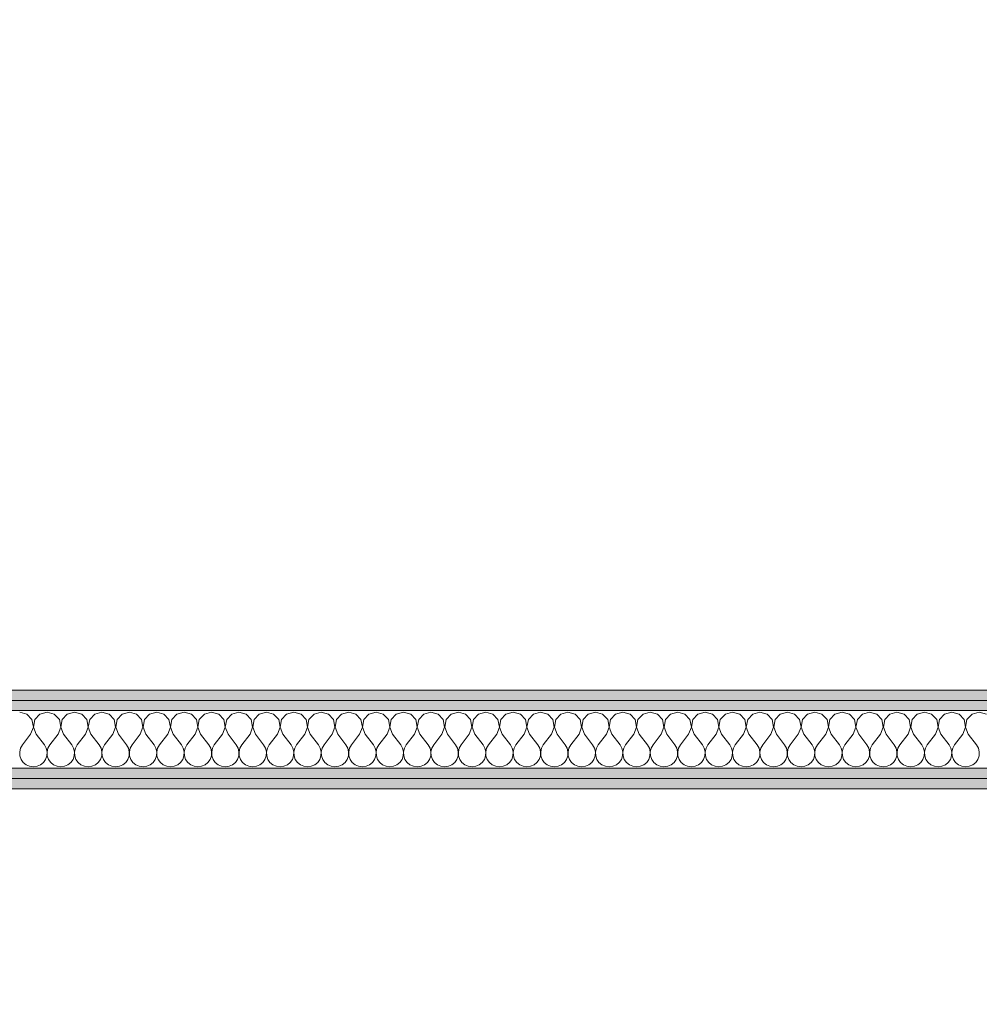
# Model space of a CAD drawing. Header units: millimetres. Extents: x 172139 to 266886, y 89525 to 138225.
# Tile 67 of 94: x 214017 to 215183, y 116825 to 118022. Entities that reach past the tile are written whole.
import ezdxf

# ---------------------------------------------------------------- set-up
doc = ezdxf.new("R2010")
doc.units = ezdxf.units.MM
doc.header["$MEASUREMENT"] = 0
doc.layers.add('ROZBUDOWA_NOWE_DZIAŁOWE', color=7, linetype='Continuous')
for name, color, linetype, lineweight, true_color in [('ROZBUDOWA_NOWE_DZIAŁOWE_Nr_pióra__24', 7, 'Continuous', 15, 0x029e21), ('ROZBUDOWA_NOWE_DZIAŁOWE_Nr_pióra__4', 7, 'Continuous', 13, 0x029e21), ('ROZBUDOWA_NOWE_DZIAŁOWE_Nr_pióra__67', 7, 'Continuous', 13, 0x6a6a6a)]:
    doc.layers.add(name, color=color, linetype=linetype, lineweight=lineweight, true_color=true_color)
doc.layers.add('ROZBUDOWA_NOWE_DZIAŁOWE_Nr_pióra__47', color=7, linetype='Continuous', lineweight=15)
doc.layers.add('STREFA_NOWE_POM_Nr_pióra__121', color=255, linetype='Continuous', lineweight=0)
pattern_1 = [(0, (0, 0), (0, 37.5), [0, -37.5])]

# ---------------------------------------------------------------- blocks, each defined once
blk = doc.blocks.new('*X465')
at = {"layer": 'ROZBUDOWA_NOWE_DZIAŁOWE_Nr_pióra__4', "linetype": 'Continuous'}
for p, q in [((214025.4, 117177.6), (214016.7, 117180.1)), ((214031.6, 117170.9), (214025.4, 117177.6)), ((214041.2, 117177.6), (214035.1, 117170.9)), ((214050, 117180.1), (214041.2, 117177.6)), ((214058.8, 117177.6), (214050, 117180.1)), ((214064.9, 117170.9), (214058.8, 117177.6)), ((214074.6, 117177.6), (214068.4, 117170.9)), ((214083.3, 117180.1), (214074.6, 117177.6)), ((214092.1, 117177.6), (214083.3, 117180.1)), ((214098.2, 117170.9), (214092.1, 117177.6)), ((214107.9, 117177.6), (214101.8, 117170.9)), ((214116.7, 117180.1), (214107.9, 117177.6)), ((214125.4, 117177.6), (214116.7, 117180.1)), ((214131.6, 117170.9), (214125.4, 117177.6)), ((214141.2, 117177.6), (214135.1, 117170.9)), ((214150, 117180.1), (214141.2, 117177.6)), ((214158.8, 117177.6), (214150, 117180.1)), ((214164.9, 117170.9), (214158.8, 117177.6)), ((214174.6, 117177.6), (214168.4, 117170.9)), ((214183.3, 117180.1), (214174.6, 117177.6)), ((214192.1, 117177.6), (214183.3, 117180.1)), ((214198.2, 117170.9), (214192.1, 117177.6)), ((214207.9, 117177.6), (214201.8, 117170.9)), ((214216.7, 117180.1), (214207.9, 117177.6)), ((214225.4, 117177.6), (214216.7, 117180.1)), ((214231.6, 117170.9), (214225.4, 117177.6)), ((214241.2, 117177.6), (214235.1, 117170.9)), ((214250, 117180.1), (214241.2, 117177.6)), ((214258.8, 117177.6), (214250, 117180.1)), ((214264.9, 117170.9), (214258.8, 117177.6)), ((214274.6, 117177.6), (214268.4, 117170.9)), ((214283.3, 117180.1), (214274.6, 117177.6)), ((214292.1, 117177.6), (214283.3, 117180.1)), ((214298.2, 117170.9), (214292.1, 117177.6)), ((214307.9, 117177.6), (214301.8, 117170.9)), ((214316.7, 117180.1), (214307.9, 117177.6)), ((214325.4, 117177.6), (214316.7, 117180.1)), ((214331.6, 117170.9), (214325.4, 117177.6)), ((214341.2, 117177.6), (214335.1, 117170.9)), ((214350, 117180.1), (214341.2, 117177.6)), ((214358.8, 117177.6), (214350, 117180.1)), ((214364.9, 117170.9), (214358.8, 117177.6)), ((214374.6, 117177.6), (214368.4, 117170.9)), ((214383.3, 117180.1), (214374.6, 117177.6)), ((214392.1, 117177.6), (214383.3, 117180.1)), ((214398.2, 117170.9), (214392.1, 117177.6)), ((214407.9, 117177.6), (214401.8, 117170.9)), ((214416.7, 117180.1), (214407.9, 117177.6)), ((214425.4, 117177.6), (214416.7, 117180.1)), ((214431.6, 117170.9), (214425.4, 117177.6)), ((214441.2, 117177.6), (214435.1, 117170.9)), ((214450, 117180.1), (214441.2, 117177.6)), ((214458.8, 117177.6), (214450, 117180.1)), ((214464.9, 117170.9), (214458.8, 117177.6)), ((214474.6, 117177.6), (214468.4, 117170.9)), ((214483.3, 117180.1), (214474.6, 117177.6)), ((214492.1, 117177.6), (214483.3, 117180.1)), ((214498.2, 117170.9), (214492.1, 117177.6)), ((214507.9, 117177.6), (214501.8, 117170.9)), ((214516.7, 117180.1), (214507.9, 117177.6)), ((214525.4, 117177.6), (214516.7, 117180.1)), ((214531.6, 117170.9), (214525.4, 117177.6)), ((214541.2, 117177.6), (214535.1, 117170.9)), ((214550, 117180.1), (214541.2, 117177.6)), ((214558.8, 117177.6), (214550, 117180.1)), ((214564.9, 117170.9), (214558.8, 117177.6)), ((214574.6, 117177.6), (214568.4, 117170.9)), ((214583.3, 117180.1), (214574.6, 117177.6)), ((214592.1, 117177.6), (214583.3, 117180.1)), ((214598.2, 117170.9), (214592.1, 117177.6)), ((214607.9, 117177.6), (214601.8, 117170.9)), ((214616.7, 117180.1), (214607.9, 117177.6)), ((214625.4, 117177.6), (214616.7, 117180.1)), ((214631.6, 117170.9), (214625.4, 117177.6)), ((214641.2, 117177.6), (214635.1, 117170.9)), ((214650, 117180.1), (214641.2, 117177.6)), ((214658.8, 117177.6), (214650, 117180.1)), ((214664.9, 117170.9), (214658.8, 117177.6)), ((214674.6, 117177.6), (214668.4, 117170.9)), ((214683.3, 117180.1), (214674.6, 117177.6)), ((214692.1, 117177.6), (214683.3, 117180.1)), ((214698.2, 117170.9), (214692.1, 117177.6)), ((214707.9, 117177.6), (214701.8, 117170.9)), ((214716.7, 117180.1), (214707.9, 117177.6)), ((214725.4, 117177.6), (214716.7, 117180.1)), ((214731.6, 117170.9), (214725.4, 117177.6)), ((214741.2, 117177.6), (214735.1, 117170.9)), ((214750, 117180.1), (214741.2, 117177.6)), ((214758.8, 117177.6), (214750, 117180.1)), ((214764.9, 117170.9), (214758.8, 117177.6)), ((214774.6, 117177.6), (214768.4, 117170.9)), ((214783.3, 117180.1), (214774.6, 117177.6)), ((214792.1, 117177.6), (214783.3, 117180.1)), ((214798.2, 117170.9), (214792.1, 117177.6)), ((214807.9, 117177.6), (214801.8, 117170.9)), ((214816.7, 117180.1), (214807.9, 117177.6)), ((214825.4, 117177.6), (214816.7, 117180.1)), ((214831.6, 117170.9), (214825.4, 117177.6)), ((214841.2, 117177.6), (214835.1, 117170.9)), ((214850, 117180.1), (214841.2, 117177.6)), ((214858.8, 117177.6), (214850, 117180.1)), ((214864.9, 117170.9), (214858.8, 117177.6)), ((214874.6, 117177.6), (214868.4, 117170.9)), ((214883.3, 117180.1), (214874.6, 117177.6)), ((214892.1, 117177.6), (214883.3, 117180.1)), ((214898.2, 117170.9), (214892.1, 117177.6)), ((214907.9, 117177.6), (214901.8, 117170.9)), ((214916.7, 117180.1), (214907.9, 117177.6)), ((214925.4, 117177.6), (214916.7, 117180.1)), ((214931.6, 117170.9), (214925.4, 117177.6)), ((214941.2, 117177.6), (214935.1, 117170.9)), ((214950, 117180.1), (214941.2, 117177.6)), ((214958.8, 117177.6), (214950, 117180.1)), ((214964.9, 117170.9), (214958.8, 117177.6)), ((214974.6, 117177.6), (214968.4, 117170.9)), ((214983.3, 117180.1), (214974.6, 117177.6)), ((214992.1, 117177.6), (214983.3, 117180.1)), ((214998.2, 117170.9), (214992.1, 117177.6)), ((215007.9, 117177.6), (215001.8, 117170.9)), ((215016.7, 117180.1), (215007.9, 117177.6)), ((215025.4, 117177.6), (215016.7, 117180.1)), ((215031.6, 117170.9), (215025.4, 117177.6)), ((215041.2, 117177.6), (215035.1, 117170.9)), ((215050, 117180.1), (215041.2, 117177.6)), ((215058.8, 117177.6), (215050, 117180.1)), ((215064.9, 117170.9), (215058.8, 117177.6)), ((215074.6, 117177.6), (215068.4, 117170.9)), ((215083.3, 117180.1), (215074.6, 117177.6)), ((215092.1, 117177.6), (215083.3, 117180.1)), ((215098.2, 117170.9), (215092.1, 117177.6)), ((215107.9, 117177.6), (215101.8, 117170.9)), ((215116.7, 117180.1), (215107.9, 117177.6)), ((215125.4, 117177.6), (215116.7, 117180.1)), ((215131.6, 117170.9), (215125.4, 117177.6)), ((215141.2, 117177.6), (215135.1, 117170.9)), ((215150, 117180.1), (215141.2, 117177.6)), ((215158.8, 117177.6), (215150, 117180.1)), ((215164.9, 117170.9), (215158.8, 117177.6)), ((215174.6, 117177.6), (215168.4, 117170.9)), ((215183.3, 117180.1), (215174.6, 117177.6)), ((215192.1, 117177.6), (215183.3, 117180.1)), ((214033.3, 117161.9), (214031.6, 117170.9)), ((214035.1, 117170.9), (214033.4, 117161.9)), ((214066.6, 117161.9), (214064.9, 117170.9)), ((214068.4, 117170.9), (214066.7, 117161.9)), ((214099.9, 117161.9), (214098.2, 117170.9)), ((214101.8, 117170.9), (214100.1, 117161.9)), ((214133.3, 117161.9), (214131.6, 117170.9)), ((214135.1, 117170.9), (214133.4, 117161.9)), ((214166.6, 117161.9), (214164.9, 117170.9)), ((214168.4, 117170.9), (214166.7, 117161.9)), ((214199.9, 117161.9), (214198.2, 117170.9)), ((214201.8, 117170.9), (214200.1, 117161.9)), ((214233.3, 117161.9), (214231.6, 117170.9)), ((214235.1, 117170.9), (214233.4, 117161.9)), ((214266.6, 117161.9), (214264.9, 117170.9)), ((214268.4, 117170.9), (214266.7, 117161.9)), ((214299.9, 117161.9), (214298.2, 117170.9)), ((214301.8, 117170.9), (214300.1, 117161.9)), ((214333.3, 117161.9), (214331.6, 117170.9)), ((214335.1, 117170.9), (214333.4, 117161.9)), ((214366.6, 117161.9), (214364.9, 117170.9)), ((214368.4, 117170.9), (214366.7, 117161.9)), ((214399.9, 117161.9), (214398.2, 117170.9)), ((214401.8, 117170.9), (214400.1, 117161.9)), ((214433.3, 117161.9), (214431.6, 117170.9)), ((214435.1, 117170.9), (214433.4, 117161.9)), ((214466.6, 117161.9), (214464.9, 117170.9)), ((214468.4, 117170.9), (214466.7, 117161.9)), ((214499.9, 117161.9), (214498.2, 117170.9)), ((214501.8, 117170.9), (214500.1, 117161.9)), ((214533.3, 117161.9), (214531.6, 117170.9)), ((214535.1, 117170.9), (214533.4, 117161.9)), ((214566.6, 117161.9), (214564.9, 117170.9)), ((214568.4, 117170.9), (214566.7, 117161.9)), ((214599.9, 117161.9), (214598.2, 117170.9)), ((214601.8, 117170.9), (214600.1, 117161.9)), ((214633.3, 117161.9), (214631.6, 117170.9)), ((214635.1, 117170.9), (214633.4, 117161.9)), ((214666.6, 117161.9), (214664.9, 117170.9)), ((214668.4, 117170.9), (214666.7, 117161.9)), ((214699.9, 117161.9), (214698.2, 117170.9)), ((214701.8, 117170.9), (214700.1, 117161.9)), ((214733.3, 117161.9), (214731.6, 117170.9)), ((214735.1, 117170.9), (214733.4, 117161.9)), ((214766.6, 117161.9), (214764.9, 117170.9)), ((214768.4, 117170.9), (214766.7, 117161.9)), ((214799.9, 117161.9), (214798.2, 117170.9)), ((214801.8, 117170.9), (214800.1, 117161.9)), ((214833.3, 117161.9), (214831.6, 117170.9)), ((214835.1, 117170.9), (214833.4, 117161.9)), ((214866.6, 117161.9), (214864.9, 117170.9)), ((214868.4, 117170.9), (214866.7, 117161.9)), ((214899.9, 117161.9), (214898.2, 117170.9)), ((214901.8, 117170.9), (214900.1, 117161.9)), ((214933.3, 117161.9), (214931.6, 117170.9)), ((214935.1, 117170.9), (214933.4, 117161.9)), ((214966.6, 117161.9), (214964.9, 117170.9)), ((214968.4, 117170.9), (214966.7, 117161.9)), ((214999.9, 117161.9), (214998.2, 117170.9)), ((215001.8, 117170.9), (215000.1, 117161.9)), ((215033.3, 117161.9), (215031.6, 117170.9)), ((215035.1, 117170.9), (215033.4, 117161.9)), ((215066.6, 117161.9), (215064.9, 117170.9)), ((215068.4, 117170.9), (215066.7, 117161.9)), ((215099.9, 117161.9), (215098.2, 117170.9)), ((215101.8, 117170.9), (215100.1, 117161.9)), ((215133.3, 117161.9), (215131.6, 117170.9)), ((215135.1, 117170.9), (215133.4, 117161.9)), ((215166.6, 117161.9), (215164.9, 117170.9)), ((215168.4, 117170.9), (215166.7, 117161.9)), ((214030, 117153.4), (214020, 117140.1)), ((214030, 117153.4), (214033.3, 117161.9)), ((214033.4, 117161.9), (214036.7, 117153.4)), ((214036.7, 117153.4), (214046.7, 117140.1)), ((214063.3, 117153.4), (214053.3, 117140.1)), ((214063.3, 117153.4), (214066.6, 117161.9)), ((214066.7, 117161.9), (214070, 117153.4)), ((214070, 117153.4), (214080, 117140.1)), ((214096.7, 117153.4), (214086.7, 117140.1)), ((214096.7, 117153.4), (214099.9, 117161.9)), ((214100.1, 117161.9), (214103.3, 117153.4)), ((214103.3, 117153.4), (214113.3, 117140.1)), ((214130, 117153.4), (214120, 117140.1)), ((214130, 117153.4), (214133.3, 117161.9)), ((214133.4, 117161.9), (214136.7, 117153.4)), ((214136.7, 117153.4), (214146.7, 117140.1)), ((214163.3, 117153.4), (214153.3, 117140.1)), ((214163.3, 117153.4), (214166.6, 117161.9)), ((214166.7, 117161.9), (214170, 117153.4)), ((214170, 117153.4), (214180, 117140.1)), ((214196.7, 117153.4), (214186.7, 117140.1)), ((214196.7, 117153.4), (214199.9, 117161.9)), ((214200.1, 117161.9), (214203.3, 117153.4)), ((214203.3, 117153.4), (214213.3, 117140.1)), ((214230, 117153.4), (214220, 117140.1)), ((214230, 117153.4), (214233.3, 117161.9)), ((214233.4, 117161.9), (214236.7, 117153.4)), ((214236.7, 117153.4), (214246.7, 117140.1)), ((214263.3, 117153.4), (214253.3, 117140.1)), ((214263.3, 117153.4), (214266.6, 117161.9)), ((214266.7, 117161.9), (214270, 117153.4)), ((214270, 117153.4), (214280, 117140.1)), ((214296.7, 117153.4), (214286.7, 117140.1)), ((214296.7, 117153.4), (214299.9, 117161.9)), ((214300.1, 117161.9), (214303.3, 117153.4)), ((214303.3, 117153.4), (214313.3, 117140.1)), ((214330, 117153.4), (214320, 117140.1)), ((214330, 117153.4), (214333.3, 117161.9)), ((214333.4, 117161.9), (214336.7, 117153.4)), ((214336.7, 117153.4), (214346.7, 117140.1)), ((214363.3, 117153.4), (214353.3, 117140.1)), ((214363.3, 117153.4), (214366.6, 117161.9)), ((214366.7, 117161.9), (214370, 117153.4)), ((214370, 117153.4), (214380, 117140.1)), ((214396.7, 117153.4), (214386.7, 117140.1)), ((214396.7, 117153.4), (214399.9, 117161.9)), ((214400.1, 117161.9), (214403.3, 117153.4)), ((214403.3, 117153.4), (214413.3, 117140.1)), ((214430, 117153.4), (214420, 117140.1)), ((214430, 117153.4), (214433.3, 117161.9)), ((214433.4, 117161.9), (214436.7, 117153.4)), ((214436.7, 117153.4), (214446.7, 117140.1)), ((214463.3, 117153.4), (214453.3, 117140.1)), ((214463.3, 117153.4), (214466.6, 117161.9)), ((214466.7, 117161.9), (214470, 117153.4)), ((214470, 117153.4), (214480, 117140.1)), ((214496.7, 117153.4), (214486.7, 117140.1)), ((214496.7, 117153.4), (214499.9, 117161.9)), ((214500.1, 117161.9), (214503.3, 117153.4)), ((214503.3, 117153.4), (214513.3, 117140.1)), ((214530, 117153.4), (214520, 117140.1)), ((214530, 117153.4), (214533.3, 117161.9)), ((214533.4, 117161.9), (214536.7, 117153.4)), ((214536.7, 117153.4), (214546.7, 117140.1)), ((214563.3, 117153.4), (214553.3, 117140.1)), ((214563.3, 117153.4), (214566.6, 117161.9)), ((214566.7, 117161.9), (214570, 117153.4)), ((214570, 117153.4), (214580, 117140.1)), ((214596.7, 117153.4), (214586.7, 117140.1)), ((214596.7, 117153.4), (214599.9, 117161.9)), ((214600.1, 117161.9), (214603.3, 117153.4)), ((214603.3, 117153.4), (214613.3, 117140.1)), ((214630, 117153.4), (214620, 117140.1)), ((214630, 117153.4), (214633.3, 117161.9)), ((214633.4, 117161.9), (214636.7, 117153.4)), ((214636.7, 117153.4), (214646.7, 117140.1)), ((214663.3, 117153.4), (214653.3, 117140.1)), ((214663.3, 117153.4), (214666.6, 117161.9)), ((214666.7, 117161.9), (214670, 117153.4)), ((214670, 117153.4), (214680, 117140.1)), ((214696.7, 117153.4), (214686.7, 117140.1)), ((214696.7, 117153.4), (214699.9, 117161.9)), ((214700.1, 117161.9), (214703.3, 117153.4)), ((214703.3, 117153.4), (214713.3, 117140.1)), ((214730, 117153.4), (214720, 117140.1)), ((214730, 117153.4), (214733.3, 117161.9)), ((214733.4, 117161.9), (214736.7, 117153.4)), ((214736.7, 117153.4), (214746.7, 117140.1)), ((214763.3, 117153.4), (214753.3, 117140.1)), ((214763.3, 117153.4), (214766.6, 117161.9)), ((214766.7, 117161.9), (214770, 117153.4)), ((214770, 117153.4), (214780, 117140.1)), ((214796.7, 117153.4), (214786.7, 117140.1)), ((214796.7, 117153.4), (214799.9, 117161.9)), ((214800.1, 117161.9), (214803.3, 117153.4)), ((214803.3, 117153.4), (214813.3, 117140.1)), ((214830, 117153.4), (214820, 117140.1)), ((214830, 117153.4), (214833.3, 117161.9)), ((214833.4, 117161.9), (214836.7, 117153.4)), ((214836.7, 117153.4), (214846.7, 117140.1)), ((214863.3, 117153.4), (214853.3, 117140.1)), ((214863.3, 117153.4), (214866.6, 117161.9)), ((214866.7, 117161.9), (214870, 117153.4)), ((214870, 117153.4), (214880, 117140.1)), ((214896.7, 117153.4), (214886.7, 117140.1)), ((214896.7, 117153.4), (214899.9, 117161.9)), ((214900.1, 117161.9), (214903.3, 117153.4)), ((214903.3, 117153.4), (214913.3, 117140.1)), ((214930, 117153.4), (214920, 117140.1)), ((214930, 117153.4), (214933.3, 117161.9)), ((214933.4, 117161.9), (214936.7, 117153.4)), ((214936.7, 117153.4), (214946.7, 117140.1)), ((214963.3, 117153.4), (214953.3, 117140.1)), ((214963.3, 117153.4), (214966.6, 117161.9)), ((214966.7, 117161.9), (214970, 117153.4)), ((214970, 117153.4), (214980, 117140.1)), ((214996.7, 117153.4), (214986.7, 117140.1)), ((214996.7, 117153.4), (214999.9, 117161.9)), ((215000.1, 117161.9), (215003.3, 117153.4)), ((215003.3, 117153.4), (215013.3, 117140.1)), ((215030, 117153.4), (215020, 117140.1)), ((215030, 117153.4), (215033.3, 117161.9)), ((215033.4, 117161.9), (215036.7, 117153.4)), ((215036.7, 117153.4), (215046.7, 117140.1)), ((215063.3, 117153.4), (215053.3, 117140.1)), ((215063.3, 117153.4), (215066.6, 117161.9)), ((215066.7, 117161.9), (215070, 117153.4)), ((215070, 117153.4), (215080, 117140.1)), ((215096.7, 117153.4), (215086.7, 117140.1)), ((215096.7, 117153.4), (215099.9, 117161.9)), ((215100.1, 117161.9), (215103.3, 117153.4)), ((215103.3, 117153.4), (215113.3, 117140.1)), ((215130, 117153.4), (215120, 117140.1)), ((215130, 117153.4), (215133.3, 117161.9)), ((215133.4, 117161.9), (215136.7, 117153.4)), ((215136.7, 117153.4), (215146.7, 117140.1)), ((215163.3, 117153.4), (215153.3, 117140.1)), ((215163.3, 117153.4), (215166.6, 117161.9)), ((215166.7, 117161.9), (215170, 117153.4)), ((215170, 117153.4), (215180, 117140.1)), ((214020, 117140.1), (214017.8, 117136.1)), ((214048.9, 117136.1), (214046.7, 117140.1)), ((214053.3, 117140.1), (214051.1, 117136.1)), ((214082.2, 117136.1), (214080, 117140.1)), ((214086.7, 117140.1), (214084.4, 117136.1)), ((214115.6, 117136.1), (214113.3, 117140.1)), ((214120, 117140.1), (214117.8, 117136.1)), ((214148.9, 117136.1), (214146.7, 117140.1)), ((214153.3, 117140.1), (214151.1, 117136.1)), ((214182.2, 117136.1), (214180, 117140.1)), ((214186.7, 117140.1), (214184.4, 117136.1)), ((214215.6, 117136.1), (214213.3, 117140.1)), ((214220, 117140.1), (214217.8, 117136.1)), ((214248.9, 117136.1), (214246.7, 117140.1)), ((214253.3, 117140.1), (214251.1, 117136.1)), ((214282.2, 117136.1), (214280, 117140.1)), ((214286.7, 117140.1), (214284.4, 117136.1)), ((214315.6, 117136.1), (214313.3, 117140.1)), ((214320, 117140.1), (214317.8, 117136.1)), ((214348.9, 117136.1), (214346.7, 117140.1)), ((214353.3, 117140.1), (214351.1, 117136.1)), ((214382.2, 117136.1), (214380, 117140.1)), ((214386.7, 117140.1), (214384.4, 117136.1)), ((214415.6, 117136.1), (214413.3, 117140.1)), ((214420, 117140.1), (214417.8, 117136.1)), ((214448.9, 117136.1), (214446.7, 117140.1)), ((214453.3, 117140.1), (214451.1, 117136.1)), ((214482.2, 117136.1), (214480, 117140.1)), ((214486.7, 117140.1), (214484.4, 117136.1)), ((214515.6, 117136.1), (214513.3, 117140.1)), ((214520, 117140.1), (214517.8, 117136.1)), ((214548.9, 117136.1), (214546.7, 117140.1)), ((214553.3, 117140.1), (214551.1, 117136.1)), ((214582.2, 117136.1), (214580, 117140.1)), ((214586.7, 117140.1), (214584.4, 117136.1)), ((214615.6, 117136.1), (214613.3, 117140.1)), ((214620, 117140.1), (214617.8, 117136.1)), ((214648.9, 117136.1), (214646.7, 117140.1)), ((214653.3, 117140.1), (214651.1, 117136.1)), ((214682.2, 117136.1), (214680, 117140.1)), ((214686.7, 117140.1), (214684.4, 117136.1)), ((214715.6, 117136.1), (214713.3, 117140.1)), ((214720, 117140.1), (214717.8, 117136.1)), ((214748.9, 117136.1), (214746.7, 117140.1)), ((214753.3, 117140.1), (214751.1, 117136.1)), ((214782.2, 117136.1), (214780, 117140.1)), ((214786.7, 117140.1), (214784.4, 117136.1)), ((214815.6, 117136.1), (214813.3, 117140.1)), ((214820, 117140.1), (214817.8, 117136.1)), ((214848.9, 117136.1), (214846.7, 117140.1)), ((214853.3, 117140.1), (214851.1, 117136.1)), ((214882.2, 117136.1), (214880, 117140.1)), ((214886.7, 117140.1), (214884.4, 117136.1)), ((214915.6, 117136.1), (214913.3, 117140.1)), ((214920, 117140.1), (214917.8, 117136.1)), ((214948.9, 117136.1), (214946.7, 117140.1)), ((214953.3, 117140.1), (214951.1, 117136.1)), ((214982.2, 117136.1), (214980, 117140.1)), ((214986.7, 117140.1), (214984.4, 117136.1)), ((215015.6, 117136.1), (215013.3, 117140.1)), ((215020, 117140.1), (215017.8, 117136.1)), ((215048.9, 117136.1), (215046.7, 117140.1)), ((215053.3, 117140.1), (215051.1, 117136.1)), ((215082.2, 117136.1), (215080, 117140.1)), ((215086.7, 117140.1), (215084.4, 117136.1)), ((215115.6, 117136.1), (215113.3, 117140.1)), ((215120, 117140.1), (215117.8, 117136.1)), ((215148.9, 117136.1), (215146.7, 117140.1)), ((215153.3, 117140.1), (215151.1, 117136.1)), ((215182.2, 117136.1), (215180, 117140.1)), ((214017.8, 117136.1), (214016.7, 117131.6)), ((214016.7, 117131.6), (214017, 117127)), ((214049.9, 117131.6), (214048.9, 117136.1)), ((214049.7, 117127), (214049.9, 117131.6)), ((214051.1, 117136.1), (214050.1, 117131.6)), ((214050.1, 117131.6), (214050.3, 117127)), ((214083.3, 117131.6), (214082.2, 117136.1)), ((214083, 117127), (214083.3, 117131.6)), ((214084.4, 117136.1), (214083.4, 117131.6)), ((214083.4, 117131.6), (214083.6, 117127)), ((214116.6, 117131.6), (214115.6, 117136.1)), ((214116.4, 117127), (214116.6, 117131.6)), ((214117.8, 117136.1), (214116.7, 117131.6)), ((214116.7, 117131.6), (214117, 117127)), ((214149.9, 117131.6), (214148.9, 117136.1)), ((214149.7, 117127), (214149.9, 117131.6)), ((214151.1, 117136.1), (214150.1, 117131.6)), ((214150.1, 117131.6), (214150.3, 117127)), ((214183.3, 117131.6), (214182.2, 117136.1)), ((214183, 117127), (214183.3, 117131.6)), ((214184.4, 117136.1), (214183.4, 117131.6)), ((214183.4, 117131.6), (214183.6, 117127)), ((214216.6, 117131.6), (214215.6, 117136.1)), ((214216.4, 117127), (214216.6, 117131.6)), ((214217.8, 117136.1), (214216.7, 117131.6)), ((214216.7, 117131.6), (214217, 117127)), ((214249.9, 117131.6), (214248.9, 117136.1)), ((214249.7, 117127), (214249.9, 117131.6)), ((214251.1, 117136.1), (214250.1, 117131.6)), ((214250.1, 117131.6), (214250.3, 117127)), ((214283.3, 117131.6), (214282.2, 117136.1)), ((214283, 117127), (214283.3, 117131.6)), ((214284.4, 117136.1), (214283.4, 117131.6)), ((214283.4, 117131.6), (214283.6, 117127)), ((214316.6, 117131.6), (214315.6, 117136.1)), ((214316.4, 117127), (214316.6, 117131.6)), ((214317.8, 117136.1), (214316.7, 117131.6)), ((214316.7, 117131.6), (214317, 117127)), ((214349.9, 117131.6), (214348.9, 117136.1)), ((214349.7, 117127), (214349.9, 117131.6)), ((214351.1, 117136.1), (214350.1, 117131.6)), ((214350.1, 117131.6), (214350.3, 117127)), ((214383.3, 117131.6), (214382.2, 117136.1)), ((214383, 117127), (214383.3, 117131.6)), ((214384.4, 117136.1), (214383.4, 117131.6)), ((214383.4, 117131.6), (214383.6, 117127)), ((214416.6, 117131.6), (214415.6, 117136.1)), ((214416.4, 117127), (214416.6, 117131.6)), ((214417.8, 117136.1), (214416.7, 117131.6)), ((214416.7, 117131.6), (214417, 117127)), ((214449.9, 117131.6), (214448.9, 117136.1)), ((214449.7, 117127), (214449.9, 117131.6)), ((214451.1, 117136.1), (214450.1, 117131.6)), ((214450.1, 117131.6), (214450.3, 117127)), ((214483.3, 117131.6), (214482.2, 117136.1)), ((214483, 117127), (214483.3, 117131.6)), ((214484.4, 117136.1), (214483.4, 117131.6)), ((214483.4, 117131.6), (214483.6, 117127)), ((214516.6, 117131.6), (214515.6, 117136.1)), ((214516.4, 117127), (214516.6, 117131.6)), ((214517.8, 117136.1), (214516.7, 117131.6)), ((214516.7, 117131.6), (214517, 117127)), ((214549.9, 117131.6), (214548.9, 117136.1)), ((214549.7, 117127), (214549.9, 117131.6)), ((214551.1, 117136.1), (214550.1, 117131.6)), ((214550.1, 117131.6), (214550.3, 117127)), ((214583.3, 117131.6), (214582.2, 117136.1)), ((214583, 117127), (214583.3, 117131.6)), ((214584.4, 117136.1), (214583.4, 117131.6)), ((214583.4, 117131.6), (214583.6, 117127)), ((214616.6, 117131.6), (214615.6, 117136.1)), ((214616.4, 117127), (214616.6, 117131.6)), ((214617.8, 117136.1), (214616.7, 117131.6)), ((214616.7, 117131.6), (214617, 117127)), ((214649.9, 117131.6), (214648.9, 117136.1)), ((214649.7, 117127), (214649.9, 117131.6)), ((214651.1, 117136.1), (214650.1, 117131.6)), ((214650.1, 117131.6), (214650.3, 117127)), ((214683.3, 117131.6), (214682.2, 117136.1)), ((214683, 117127), (214683.3, 117131.6)), ((214684.4, 117136.1), (214683.4, 117131.6)), ((214683.4, 117131.6), (214683.6, 117127)), ((214716.6, 117131.6), (214715.6, 117136.1)), ((214716.4, 117127), (214716.6, 117131.6)), ((214717.8, 117136.1), (214716.7, 117131.6)), ((214716.7, 117131.6), (214717, 117127)), ((214749.9, 117131.6), (214748.9, 117136.1)), ((214749.7, 117127), (214749.9, 117131.6)), ((214751.1, 117136.1), (214750.1, 117131.6)), ((214750.1, 117131.6), (214750.3, 117127)), ((214783.3, 117131.6), (214782.2, 117136.1)), ((214783, 117127), (214783.3, 117131.6)), ((214784.4, 117136.1), (214783.4, 117131.6)), ((214783.4, 117131.6), (214783.6, 117127)), ((214816.6, 117131.6), (214815.6, 117136.1)), ((214816.4, 117127), (214816.6, 117131.6)), ((214817.8, 117136.1), (214816.7, 117131.6)), ((214816.7, 117131.6), (214817, 117127)), ((214849.9, 117131.6), (214848.9, 117136.1)), ((214849.7, 117127), (214849.9, 117131.6)), ((214851.1, 117136.1), (214850.1, 117131.6)), ((214850.1, 117131.6), (214850.3, 117127)), ((214883.3, 117131.6), (214882.2, 117136.1)), ((214883, 117127), (214883.3, 117131.6)), ((214884.4, 117136.1), (214883.4, 117131.6)), ((214883.4, 117131.6), (214883.6, 117127)), ((214916.6, 117131.6), (214915.6, 117136.1)), ((214916.4, 117127), (214916.6, 117131.6)), ((214917.8, 117136.1), (214916.7, 117131.6)), ((214916.7, 117131.6), (214917, 117127)), ((214949.9, 117131.6), (214948.9, 117136.1)), ((214949.7, 117127), (214949.9, 117131.6)), ((214951.1, 117136.1), (214950.1, 117131.6)), ((214950.1, 117131.6), (214950.3, 117127)), ((214983.3, 117131.6), (214982.2, 117136.1)), ((214983, 117127), (214983.3, 117131.6)), ((214984.4, 117136.1), (214983.4, 117131.6)), ((214983.4, 117131.6), (214983.6, 117127)), ((215016.6, 117131.6), (215015.6, 117136.1)), ((215016.4, 117127), (215016.6, 117131.6)), ((215017.8, 117136.1), (215016.7, 117131.6)), ((215016.7, 117131.6), (215017, 117127)), ((215049.9, 117131.6), (215048.9, 117136.1)), ((215049.7, 117127), (215049.9, 117131.6)), ((215051.1, 117136.1), (215050.1, 117131.6)), ((215050.1, 117131.6), (215050.3, 117127)), ((215083.3, 117131.6), (215082.2, 117136.1)), ((215083, 117127), (215083.3, 117131.6)), ((215084.4, 117136.1), (215083.4, 117131.6)), ((215083.4, 117131.6), (215083.6, 117127)), ((215116.6, 117131.6), (215115.6, 117136.1)), ((215116.4, 117127), (215116.6, 117131.6)), ((215117.8, 117136.1), (215116.7, 117131.6)), ((215116.7, 117131.6), (215117, 117127)), ((215149.9, 117131.6), (215148.9, 117136.1)), ((215149.7, 117127), (215149.9, 117131.6)), ((215151.1, 117136.1), (215150.1, 117131.6)), ((215150.1, 117131.6), (215150.3, 117127)), ((215183.3, 117131.6), (215182.2, 117136.1)), ((215183, 117127), (215183.3, 117131.6)), ((214017, 117127), (214018.4, 117122.6)), ((214018.4, 117122.6), (214021, 117118.9)), ((214021, 117118.9), (214024.6, 117115.9)), ((214024.6, 117115.9), (214028.8, 117114.1)), ((214037.9, 117114.1), (214042.1, 117115.9)), ((214042.1, 117115.9), (214045.6, 117118.9)), ((214045.6, 117118.9), (214048.2, 117122.6)), ((214048.2, 117122.6), (214049.7, 117127)), ((214050.3, 117127), (214051.8, 117122.6)), ((214051.8, 117122.6), (214054.4, 117118.9)), ((214054.4, 117118.9), (214057.9, 117115.9)), ((214057.9, 117115.9), (214062.1, 117114.1)), ((214071.2, 117114.1), (214075.4, 117115.9)), ((214075.4, 117115.9), (214079, 117118.9)), ((214079, 117118.9), (214081.6, 117122.6)), ((214081.6, 117122.6), (214083, 117127)), ((214083.6, 117127), (214085.1, 117122.6)), ((214085.1, 117122.6), (214087.7, 117118.9)), ((214087.7, 117118.9), (214091.2, 117115.9)), ((214091.2, 117115.9), (214095.4, 117114.1)), ((214104.6, 117114.1), (214108.8, 117115.9)), ((214108.8, 117115.9), (214112.3, 117118.9)), ((214112.3, 117118.9), (214114.9, 117122.6)), ((214114.9, 117122.6), (214116.4, 117127)), ((214117, 117127), (214118.4, 117122.6)), ((214118.4, 117122.6), (214121, 117118.9)), ((214121, 117118.9), (214124.6, 117115.9)), ((214124.6, 117115.9), (214128.8, 117114.1)), ((214137.9, 117114.1), (214142.1, 117115.9)), ((214142.1, 117115.9), (214145.6, 117118.9)), ((214145.6, 117118.9), (214148.2, 117122.6)), ((214148.2, 117122.6), (214149.7, 117127)), ((214150.3, 117127), (214151.8, 117122.6)), ((214151.8, 117122.6), (214154.4, 117118.9)), ((214154.4, 117118.9), (214157.9, 117115.9)), ((214157.9, 117115.9), (214162.1, 117114.1)), ((214171.2, 117114.1), (214175.4, 117115.9)), ((214175.4, 117115.9), (214179, 117118.9)), ((214179, 117118.9), (214181.6, 117122.6)), ((214181.6, 117122.6), (214183, 117127)), ((214183.6, 117127), (214185.1, 117122.6)), ((214185.1, 117122.6), (214187.7, 117118.9)), ((214187.7, 117118.9), (214191.2, 117115.9)), ((214191.2, 117115.9), (214195.4, 117114.1)), ((214204.6, 117114.1), (214208.8, 117115.9)), ((214208.8, 117115.9), (214212.3, 117118.9)), ((214212.3, 117118.9), (214214.9, 117122.6)), ((214214.9, 117122.6), (214216.4, 117127)), ((214217, 117127), (214218.4, 117122.6)), ((214218.4, 117122.6), (214221, 117118.9)), ((214221, 117118.9), (214224.6, 117115.9)), ((214224.6, 117115.9), (214228.8, 117114.1)), ((214237.9, 117114.1), (214242.1, 117115.9)), ((214242.1, 117115.9), (214245.6, 117118.9)), ((214245.6, 117118.9), (214248.2, 117122.6)), ((214248.2, 117122.6), (214249.7, 117127)), ((214250.3, 117127), (214251.8, 117122.6)), ((214251.8, 117122.6), (214254.4, 117118.9)), ((214254.4, 117118.9), (214257.9, 117115.9)), ((214257.9, 117115.9), (214262.1, 117114.1)), ((214271.2, 117114.1), (214275.4, 117115.9)), ((214275.4, 117115.9), (214279, 117118.9)), ((214279, 117118.9), (214281.6, 117122.6)), ((214281.6, 117122.6), (214283, 117127)), ((214283.6, 117127), (214285.1, 117122.6)), ((214285.1, 117122.6), (214287.7, 117118.9)), ((214287.7, 117118.9), (214291.2, 117115.9)), ((214291.2, 117115.9), (214295.4, 117114.1)), ((214304.6, 117114.1), (214308.8, 117115.9)), ((214308.8, 117115.9), (214312.3, 117118.9)), ((214312.3, 117118.9), (214314.9, 117122.6)), ((214314.9, 117122.6), (214316.4, 117127)), ((214317, 117127), (214318.4, 117122.6)), ((214318.4, 117122.6), (214321, 117118.9)), ((214321, 117118.9), (214324.6, 117115.9)), ((214324.6, 117115.9), (214328.8, 117114.1)), ((214337.9, 117114.1), (214342.1, 117115.9)), ((214342.1, 117115.9), (214345.6, 117118.9)), ((214345.6, 117118.9), (214348.2, 117122.6)), ((214348.2, 117122.6), (214349.7, 117127)), ((214350.3, 117127), (214351.8, 117122.6)), ((214351.8, 117122.6), (214354.4, 117118.9)), ((214354.4, 117118.9), (214357.9, 117115.9)), ((214357.9, 117115.9), (214362.1, 117114.1)), ((214371.2, 117114.1), (214375.4, 117115.9)), ((214375.4, 117115.9), (214379, 117118.9)), ((214379, 117118.9), (214381.6, 117122.6)), ((214381.6, 117122.6), (214383, 117127)), ((214383.6, 117127), (214385.1, 117122.6)), ((214385.1, 117122.6), (214387.7, 117118.9)), ((214387.7, 117118.9), (214391.2, 117115.9)), ((214391.2, 117115.9), (214395.4, 117114.1)), ((214404.6, 117114.1), (214408.8, 117115.9)), ((214408.8, 117115.9), (214412.3, 117118.9)), ((214412.3, 117118.9), (214414.9, 117122.6)), ((214414.9, 117122.6), (214416.4, 117127)), ((214417, 117127), (214418.4, 117122.6)), ((214418.4, 117122.6), (214421, 117118.9)), ((214421, 117118.9), (214424.6, 117115.9)), ((214424.6, 117115.9), (214428.8, 117114.1)), ((214437.9, 117114.1), (214442.1, 117115.9)), ((214442.1, 117115.9), (214445.6, 117118.9)), ((214445.6, 117118.9), (214448.2, 117122.6)), ((214448.2, 117122.6), (214449.7, 117127)), ((214450.3, 117127), (214451.8, 117122.6)), ((214451.8, 117122.6), (214454.4, 117118.9)), ((214454.4, 117118.9), (214457.9, 117115.9)), ((214457.9, 117115.9), (214462.1, 117114.1)), ((214471.2, 117114.1), (214475.4, 117115.9)), ((214475.4, 117115.9), (214479, 117118.9)), ((214479, 117118.9), (214481.6, 117122.6)), ((214481.6, 117122.6), (214483, 117127)), ((214483.6, 117127), (214485.1, 117122.6)), ((214485.1, 117122.6), (214487.7, 117118.9)), ((214487.7, 117118.9), (214491.2, 117115.9)), ((214491.2, 117115.9), (214495.4, 117114.1)), ((214504.6, 117114.1), (214508.8, 117115.9)), ((214508.8, 117115.9), (214512.3, 117118.9)), ((214512.3, 117118.9), (214514.9, 117122.6)), ((214514.9, 117122.6), (214516.4, 117127)), ((214517, 117127), (214518.4, 117122.6)), ((214518.4, 117122.6), (214521, 117118.9)), ((214521, 117118.9), (214524.6, 117115.9)), ((214524.6, 117115.9), (214528.8, 117114.1)), ((214537.9, 117114.1), (214542.1, 117115.9)), ((214542.1, 117115.9), (214545.6, 117118.9)), ((214545.6, 117118.9), (214548.2, 117122.6)), ((214548.2, 117122.6), (214549.7, 117127)), ((214550.3, 117127), (214551.8, 117122.6)), ((214551.8, 117122.6), (214554.4, 117118.9)), ((214554.4, 117118.9), (214557.9, 117115.9)), ((214557.9, 117115.9), (214562.1, 117114.1)), ((214571.2, 117114.1), (214575.4, 117115.9)), ((214575.4, 117115.9), (214579, 117118.9)), ((214579, 117118.9), (214581.6, 117122.6)), ((214581.6, 117122.6), (214583, 117127)), ((214583.6, 117127), (214585.1, 117122.6)), ((214585.1, 117122.6), (214587.7, 117118.9)), ((214587.7, 117118.9), (214591.2, 117115.9)), ((214591.2, 117115.9), (214595.4, 117114.1)), ((214604.6, 117114.1), (214608.8, 117115.9)), ((214608.8, 117115.9), (214612.3, 117118.9)), ((214612.3, 117118.9), (214614.9, 117122.6)), ((214614.9, 117122.6), (214616.4, 117127)), ((214617, 117127), (214618.4, 117122.6)), ((214618.4, 117122.6), (214621, 117118.9)), ((214621, 117118.9), (214624.6, 117115.9)), ((214624.6, 117115.9), (214628.8, 117114.1)), ((214637.9, 117114.1), (214642.1, 117115.9)), ((214642.1, 117115.9), (214645.6, 117118.9)), ((214645.6, 117118.9), (214648.2, 117122.6)), ((214648.2, 117122.6), (214649.7, 117127)), ((214650.3, 117127), (214651.8, 117122.6)), ((214651.8, 117122.6), (214654.4, 117118.9)), ((214654.4, 117118.9), (214657.9, 117115.9)), ((214657.9, 117115.9), (214662.1, 117114.1)), ((214671.2, 117114.1), (214675.4, 117115.9)), ((214675.4, 117115.9), (214679, 117118.9)), ((214679, 117118.9), (214681.6, 117122.6)), ((214681.6, 117122.6), (214683, 117127)), ((214683.6, 117127), (214685.1, 117122.6)), ((214685.1, 117122.6), (214687.7, 117118.9)), ((214687.7, 117118.9), (214691.2, 117115.9)), ((214691.2, 117115.9), (214695.4, 117114.1)), ((214704.6, 117114.1), (214708.8, 117115.9)), ((214708.8, 117115.9), (214712.3, 117118.9)), ((214712.3, 117118.9), (214714.9, 117122.6)), ((214714.9, 117122.6), (214716.4, 117127)), ((214717, 117127), (214718.4, 117122.6)), ((214718.4, 117122.6), (214721, 117118.9)), ((214721, 117118.9), (214724.6, 117115.9)), ((214724.6, 117115.9), (214728.8, 117114.1)), ((214737.9, 117114.1), (214742.1, 117115.9)), ((214742.1, 117115.9), (214745.6, 117118.9)), ((214745.6, 117118.9), (214748.2, 117122.6)), ((214748.2, 117122.6), (214749.7, 117127)), ((214750.3, 117127), (214751.8, 117122.6)), ((214751.8, 117122.6), (214754.4, 117118.9)), ((214754.4, 117118.9), (214757.9, 117115.9)), ((214757.9, 117115.9), (214762.1, 117114.1)), ((214771.2, 117114.1), (214775.4, 117115.9)), ((214775.4, 117115.9), (214779, 117118.9)), ((214779, 117118.9), (214781.6, 117122.6)), ((214781.6, 117122.6), (214783, 117127)), ((214783.6, 117127), (214785.1, 117122.6)), ((214785.1, 117122.6), (214787.7, 117118.9)), ((214787.7, 117118.9), (214791.2, 117115.9)), ((214791.2, 117115.9), (214795.4, 117114.1)), ((214804.6, 117114.1), (214808.8, 117115.9)), ((214808.8, 117115.9), (214812.3, 117118.9)), ((214812.3, 117118.9), (214814.9, 117122.6)), ((214814.9, 117122.6), (214816.4, 117127)), ((214817, 117127), (214818.4, 117122.6)), ((214818.4, 117122.6), (214821, 117118.9)), ((214821, 117118.9), (214824.6, 117115.9)), ((214824.6, 117115.9), (214828.8, 117114.1)), ((214837.9, 117114.1), (214842.1, 117115.9)), ((214842.1, 117115.9), (214845.6, 117118.9)), ((214845.6, 117118.9), (214848.2, 117122.6)), ((214848.2, 117122.6), (214849.7, 117127)), ((214850.3, 117127), (214851.8, 117122.6)), ((214851.8, 117122.6), (214854.4, 117118.9)), ((214854.4, 117118.9), (214857.9, 117115.9)), ((214857.9, 117115.9), (214862.1, 117114.1)), ((214871.2, 117114.1), (214875.4, 117115.9)), ((214875.4, 117115.9), (214879, 117118.9)), ((214879, 117118.9), (214881.6, 117122.6)), ((214881.6, 117122.6), (214883, 117127)), ((214883.6, 117127), (214885.1, 117122.6)), ((214885.1, 117122.6), (214887.7, 117118.9)), ((214887.7, 117118.9), (214891.2, 117115.9)), ((214891.2, 117115.9), (214895.4, 117114.1)), ((214904.6, 117114.1), (214908.8, 117115.9)), ((214908.8, 117115.9), (214912.3, 117118.9)), ((214912.3, 117118.9), (214914.9, 117122.6)), ((214914.9, 117122.6), (214916.4, 117127)), ((214917, 117127), (214918.4, 117122.6)), ((214918.4, 117122.6), (214921, 117118.9)), ((214921, 117118.9), (214924.6, 117115.9)), ((214924.6, 117115.9), (214928.8, 117114.1)), ((214937.9, 117114.1), (214942.1, 117115.9)), ((214942.1, 117115.9), (214945.6, 117118.9)), ((214945.6, 117118.9), (214948.2, 117122.6)), ((214948.2, 117122.6), (214949.7, 117127)), ((214950.3, 117127), (214951.8, 117122.6)), ((214951.8, 117122.6), (214954.4, 117118.9)), ((214954.4, 117118.9), (214957.9, 117115.9)), ((214957.9, 117115.9), (214962.1, 117114.1)), ((214971.2, 117114.1), (214975.4, 117115.9)), ((214975.4, 117115.9), (214979, 117118.9)), ((214979, 117118.9), (214981.6, 117122.6)), ((214981.6, 117122.6), (214983, 117127)), ((214983.6, 117127), (214985.1, 117122.6)), ((214985.1, 117122.6), (214987.7, 117118.9)), ((214987.7, 117118.9), (214991.2, 117115.9)), ((214991.2, 117115.9), (214995.4, 117114.1)), ((215004.6, 117114.1), (215008.8, 117115.9)), ((215008.8, 117115.9), (215012.3, 117118.9)), ((215012.3, 117118.9), (215014.9, 117122.6)), ((215014.9, 117122.6), (215016.4, 117127)), ((215017, 117127), (215018.4, 117122.6)), ((215018.4, 117122.6), (215021, 117118.9)), ((215021, 117118.9), (215024.6, 117115.9)), ((215024.6, 117115.9), (215028.8, 117114.1)), ((215037.9, 117114.1), (215042.1, 117115.9)), ((215042.1, 117115.9), (215045.6, 117118.9)), ((215045.6, 117118.9), (215048.2, 117122.6)), ((215048.2, 117122.6), (215049.7, 117127)), ((215050.3, 117127), (215051.8, 117122.6)), ((215051.8, 117122.6), (215054.4, 117118.9)), ((215054.4, 117118.9), (215057.9, 117115.9)), ((215057.9, 117115.9), (215062.1, 117114.1)), ((215071.2, 117114.1), (215075.4, 117115.9)), ((215075.4, 117115.9), (215079, 117118.9)), ((215079, 117118.9), (215081.6, 117122.6)), ((215081.6, 117122.6), (215083, 117127)), ((215083.6, 117127), (215085.1, 117122.6)), ((215085.1, 117122.6), (215087.7, 117118.9)), ((215087.7, 117118.9), (215091.2, 117115.9)), ((215091.2, 117115.9), (215095.4, 117114.1)), ((215104.6, 117114.1), (215108.8, 117115.9)), ((215108.8, 117115.9), (215112.3, 117118.9)), ((215112.3, 117118.9), (215114.9, 117122.6)), ((215114.9, 117122.6), (215116.4, 117127)), ((215117, 117127), (215118.4, 117122.6)), ((215118.4, 117122.6), (215121, 117118.9)), ((215121, 117118.9), (215124.6, 117115.9)), ((215124.6, 117115.9), (215128.8, 117114.1)), ((215137.9, 117114.1), (215142.1, 117115.9)), ((215142.1, 117115.9), (215145.6, 117118.9)), ((215145.6, 117118.9), (215148.2, 117122.6)), ((215148.2, 117122.6), (215149.7, 117127)), ((215150.3, 117127), (215151.8, 117122.6)), ((215151.8, 117122.6), (215154.4, 117118.9)), ((215154.4, 117118.9), (215157.9, 117115.9)), ((215157.9, 117115.9), (215162.1, 117114.1)), ((215171.2, 117114.1), (215175.4, 117115.9)), ((215175.4, 117115.9), (215179, 117118.9)), ((215179, 117118.9), (215181.6, 117122.6)), ((215181.6, 117122.6), (215183, 117127)), ((214028.8, 117114.1), (214033.3, 117113.4)), ((214033.3, 117113.4), (214037.9, 117114.1)), ((214062.1, 117114.1), (214066.7, 117113.4)), ((214066.7, 117113.4), (214071.2, 117114.1)), ((214095.4, 117114.1), (214100, 117113.4)), ((214100, 117113.4), (214104.6, 117114.1)), ((214128.8, 117114.1), (214133.3, 117113.4)), ((214133.3, 117113.4), (214137.9, 117114.1)), ((214162.1, 117114.1), (214166.7, 117113.4)), ((214166.7, 117113.4), (214171.2, 117114.1)), ((214195.4, 117114.1), (214200, 117113.4)), ((214200, 117113.4), (214204.6, 117114.1)), ((214228.8, 117114.1), (214233.3, 117113.4)), ((214233.3, 117113.4), (214237.9, 117114.1)), ((214262.1, 117114.1), (214266.7, 117113.4)), ((214266.7, 117113.4), (214271.2, 117114.1)), ((214295.4, 117114.1), (214300, 117113.4)), ((214300, 117113.4), (214304.6, 117114.1)), ((214328.8, 117114.1), (214333.3, 117113.4)), ((214333.3, 117113.4), (214337.9, 117114.1)), ((214362.1, 117114.1), (214366.7, 117113.4)), ((214366.7, 117113.4), (214371.2, 117114.1)), ((214395.4, 117114.1), (214400, 117113.4)), ((214400, 117113.4), (214404.6, 117114.1)), ((214428.8, 117114.1), (214433.3, 117113.4)), ((214433.3, 117113.4), (214437.9, 117114.1)), ((214462.1, 117114.1), (214466.7, 117113.4)), ((214466.7, 117113.4), (214471.2, 117114.1)), ((214495.4, 117114.1), (214500, 117113.4)), ((214500, 117113.4), (214504.6, 117114.1)), ((214528.8, 117114.1), (214533.3, 117113.4)), ((214533.3, 117113.4), (214537.9, 117114.1)), ((214562.1, 117114.1), (214566.7, 117113.4)), ((214566.7, 117113.4), (214571.2, 117114.1)), ((214595.4, 117114.1), (214600, 117113.4)), ((214600, 117113.4), (214604.6, 117114.1)), ((214628.8, 117114.1), (214633.3, 117113.4)), ((214633.3, 117113.4), (214637.9, 117114.1)), ((214662.1, 117114.1), (214666.7, 117113.4)), ((214666.7, 117113.4), (214671.2, 117114.1)), ((214695.4, 117114.1), (214700, 117113.4)), ((214700, 117113.4), (214704.6, 117114.1)), ((214728.8, 117114.1), (214733.3, 117113.4)), ((214733.3, 117113.4), (214737.9, 117114.1)), ((214762.1, 117114.1), (214766.7, 117113.4)), ((214766.7, 117113.4), (214771.2, 117114.1)), ((214795.4, 117114.1), (214800, 117113.4)), ((214800, 117113.4), (214804.6, 117114.1)), ((214828.8, 117114.1), (214833.3, 117113.4)), ((214833.3, 117113.4), (214837.9, 117114.1)), ((214862.1, 117114.1), (214866.7, 117113.4)), ((214866.7, 117113.4), (214871.2, 117114.1)), ((214895.4, 117114.1), (214900, 117113.4)), ((214900, 117113.4), (214904.6, 117114.1)), ((214928.8, 117114.1), (214933.3, 117113.4)), ((214933.3, 117113.4), (214937.9, 117114.1)), ((214962.1, 117114.1), (214966.7, 117113.4)), ((214966.7, 117113.4), (214971.2, 117114.1)), ((214995.4, 117114.1), (215000, 117113.4)), ((215000, 117113.4), (215004.6, 117114.1)), ((215028.8, 117114.1), (215033.3, 117113.4)), ((215033.3, 117113.4), (215037.9, 117114.1)), ((215062.1, 117114.1), (215066.7, 117113.4)), ((215066.7, 117113.4), (215071.2, 117114.1)), ((215095.4, 117114.1), (215100, 117113.4)), ((215100, 117113.4), (215104.6, 117114.1)), ((215128.8, 117114.1), (215133.3, 117113.4)), ((215133.3, 117113.4), (215137.9, 117114.1)), ((215162.1, 117114.1), (215166.7, 117113.4)), ((215166.7, 117113.4), (215171.2, 117114.1))]:
    blk.add_line(p, q, dxfattribs=at)
blk = doc.blocks.new('Ściana_124', base_point=(212316.5, 117206.8))
at = {"layer": 'ROZBUDOWA_NOWE_DZIAŁOWE_Nr_pióra__24', "linetype": 'Continuous'}
h = blk.add_hatch(dxfattribs=at)
h.set_pattern_fill('Gips', color=256, style=0, pattern_type=2)
h.set_pattern_definition(pattern_1)
h.paths.add_polyline_path([(216210.8, 117206.8), (212316.5, 117206.8), (212316.5, 117194.3), (216210.8, 117194.3)])
h = blk.add_hatch(dxfattribs=at)
h.set_pattern_fill('Gips', color=256, style=0, pattern_type=2)
h.set_pattern_definition(pattern_1)
h.paths.add_polyline_path([(216210.8, 117194.3), (212316.5, 117194.3), (212316.5, 117181.8), (216210.8, 117181.8)])
h = blk.add_hatch(dxfattribs=at)
h.set_pattern_fill('Gips', color=256, style=0, pattern_type=2)
h.set_pattern_definition(pattern_1)
h.paths.add_polyline_path([(212316.5, 117099.3), (216210.8, 117099.3), (216210.8, 117111.8), (212316.5, 117111.8)])
h = blk.add_hatch(dxfattribs=at)
h.set_pattern_fill('Gips', color=256, style=0, pattern_type=2)
h.set_pattern_definition(pattern_1)
h.paths.add_polyline_path([(212316.5, 117086.8), (216210.8, 117086.8), (216210.8, 117099.3), (212316.5, 117099.3)])
at = {"layer": 'ROZBUDOWA_NOWE_DZIAŁOWE_Nr_pióra__47', "linetype": 'Continuous', "flags": 128}
for points in [[(216210.8, 117206.8), (212316.5, 117206.8)], [(212316.5, 117086.8), (216210.8, 117086.8)]]:
    blk.add_lwpolyline(points, dxfattribs=at)
at = {"layer": 'ROZBUDOWA_NOWE_DZIAŁOWE_Nr_pióra__67', "linetype": 'Continuous'}
for p, q in [((216210.8, 117194.3), (212316.5, 117194.3)), ((216210.8, 117181.8), (212316.5, 117181.8)), ((212316.5, 117111.8), (216210.8, 117111.8)), ((212316.5, 117099.3), (216210.8, 117099.3))]:
    blk.add_line(p, q, dxfattribs=at)
at = {"layer": 'ROZBUDOWA_NOWE_DZIAŁOWE'}
blk.add_blockref('*X465', (0, 0), dxfattribs=at)

msp = doc.modelspace()

# ---------------------------------------------------------------- linework, layer by layer
at = {"layer": 'STREFA_NOWE_POM_Nr_pióra__121', "linetype": 'Continuous', "flags": 128}
for points in [[(216210.8, 119674.7), (216210.8, 121145.6), (212316.5, 121145.6), (212316.5, 117206.8), (216210.8, 117206.8)], [(216210.8, 117086.8), (212316.5, 117086.8), (212316.5, 115826.1), (212310.6, 115586.8), (214176.7, 115586.8), (215056.7, 115586.8), (215750.3, 115586.8), (216203.5, 115586.8), (216210.8, 115862.5)]]:
    msp.add_lwpolyline(points, close=True, dxfattribs=at)

# ---------------------------------------------------------------- block references
at = {"layer": 'ROZBUDOWA_NOWE_DZIAŁOWE'}
msp.add_blockref('Ściana_124', (212316.5, 117206.8), dxfattribs=at)

doc.saveas('drawing.dxf')
